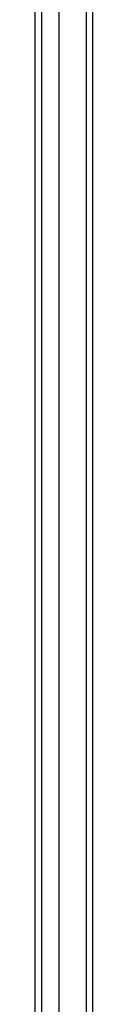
# Model space of a CAD drawing. Header units: inches. Extents: x 12 to 235, y 17 to 142.
# Tile 31 of 117: x 129.751 to 130.617, y 64.345 to 79.156. Entities that reach past the tile are written whole.
import ezdxf

# ---------------------------------------------------------------- set-up
doc = ezdxf.new("R2010")
doc.units = ezdxf.units.IN
doc.header["$MEASUREMENT"] = 0
doc.layers.add('Visible Edges(ANSI)', color=7, linetype='Continuous', lineweight=25)
doc.layers.add('Visible Tangent Edges(ANSI)', color=7, linetype='Continuous', lineweight=25)

msp = doc.modelspace()

# ---------------------------------------------------------------- linework, layer by layer
at = {"layer": 'Visible Edges(ANSI)'}
for p, q in [((130.617, 50.758), (130.617, 110.56)), ((130.105, 109.951), (130.105, 51.368)), ((129.751, 51.557), (129.751, 109.762))]:
    msp.add_line(p, q, dxfattribs=at)
at = {"layer": 'Visible Tangent Edges(ANSI)'}
for p, q in [((130.518, 110.56), (130.518, 50.758)), ((129.85, 51.427), (129.85, 109.892))]:
    msp.add_line(p, q, dxfattribs=at)

doc.saveas('drawing.dxf')
